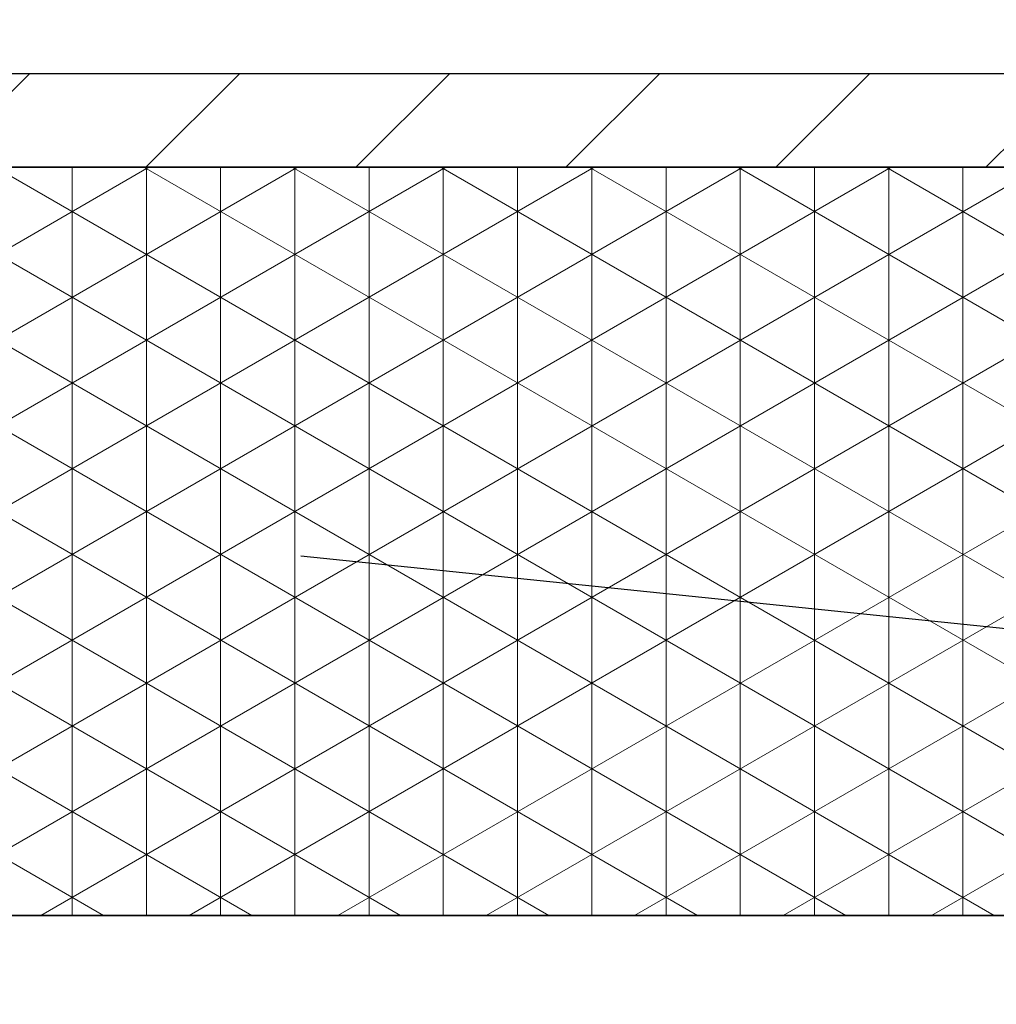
# Model space of a CAD drawing. Header units: millimetres. Extents: x 58700 to 76644, y 972 to 11123.
# Tile 168 of 256: x 62204 to 62225, y 7273 to 7294. Entities that reach past the tile are written whole.
import ezdxf

# ---------------------------------------------------------------- set-up
doc = ezdxf.new("R2010")
doc.units = ezdxf.units.MM

msp = doc.modelspace()

# ---------------------------------------------------------------- hatches: boundary and pattern name
at = {"lineweight": 13}
h = msp.add_hatch(dxfattribs=at)
h.set_pattern_fill('ANSI33', color=256, scale=50, style=0)
h.set_pattern_definition([(45, (-737.5, -83.74), (-224.5064, 224.5064), []), (45, (-513, -83.74), (-224.5064, 224.5064), [158.75, -79.375])])
h.paths.add_polyline_path([(62007.08351, 7097.51177), (62407.08355, 7097.51177), (62407.08352, 7255.04828), (62402.08077, 7255.04828), (62402.08077, 7274.80127), (62007.08351, 7274.80127)])
h.paths.add_polyline_path([(62385.84452, 7570.31053), (62385.84452, 7492.87828), (62037.07204, 7492.87828), (62037.07204, 7570.31053)], flags=16)
h.paths.add_polyline_path([(62665.49564, 7274.80127), (62665.49564, 7633.59965), (62453.28351, 7630.76385), (62453.28351, 7460.91533), (62503.28351, 7460.91533), (62503.28351, 7450.91533), (62453.28351, 7450.91533), (62453.28351, 7274.80127)])
h.paths.add_polyline_path([(62410.88351, 7450.91533), (62360.88351, 7450.91533), (62360.88351, 7460.91533), (62410.88351, 7460.91533), (62410.88351, 7630.19726), (62031.00596, 7625.12095), (62007.08351, 7601.1985), (62007.08351, 7290.80127), (62124.58214, 7290.80127), (62124.58214, 7292.80127), (62284.58214, 7292.80127), (62284.58214, 7290.80127), (62410.88351, 7290.80127)])
h.paths.add_polyline_path([(62083.36987, 7308.26795), (62083.36987, 7416.70533), (62304.40323, 7416.70533), (62304.40323, 7308.26795)])
at = {"lineweight": 9}
h = msp.add_hatch(dxfattribs=at)
h.set_pattern_fill('ANSI31', color=256)
h.set_pattern_definition([(45, (-737.497, -83.7406), (-2.24506403, 2.24506403), [])])
h.paths.add_polyline_path([(62284.58214, 7292.80127), (62124.58214, 7292.80127), (62124.58214, 7290.80127), (62284.58214, 7290.80127)])
h = msp.add_hatch(dxfattribs=at)
h.set_pattern_fill('NET3', color=256, scale=0.5, angle=90)
h.set_pattern_definition([(90, (-737.497, -83.7406), (-1.5875, 1e-16), []), (150, (-737.497, -83.7406), (-0.79375, -1.37481533), []), (210, (-737.497, -83.7406), (0.79375, -1.37481533), [])])
h.paths.add_polyline_path([(62244.58214, 7290.80127), (62164.58214, 7290.80127), (62164.58214, 7274.80127), (62244.58214, 7274.80127)])

# ---------------------------------------------------------------- linework, layer by layer
for p, q in [((62007.08351, 7290.80127), (62409.66918, 7290.80127)), ((62210.18143, 7282.49197), (62674.96161, 7234.6444)), ((62396.06918, 7274.80127), (62007.08351, 7274.80127))]:
    msp.add_line(p, q)
for points in [[(62124.58214, 7290.80127), (62284.58214, 7290.80127), (62284.58214, 7292.80127), (62124.58214, 7292.80127)], [(62164.58214, 7274.80127), (62244.58214, 7274.80127), (62244.58214, 7290.80127), (62164.58214, 7290.80127)]]:
    msp.add_lwpolyline(points, close=True)

doc.saveas('drawing.dxf')
